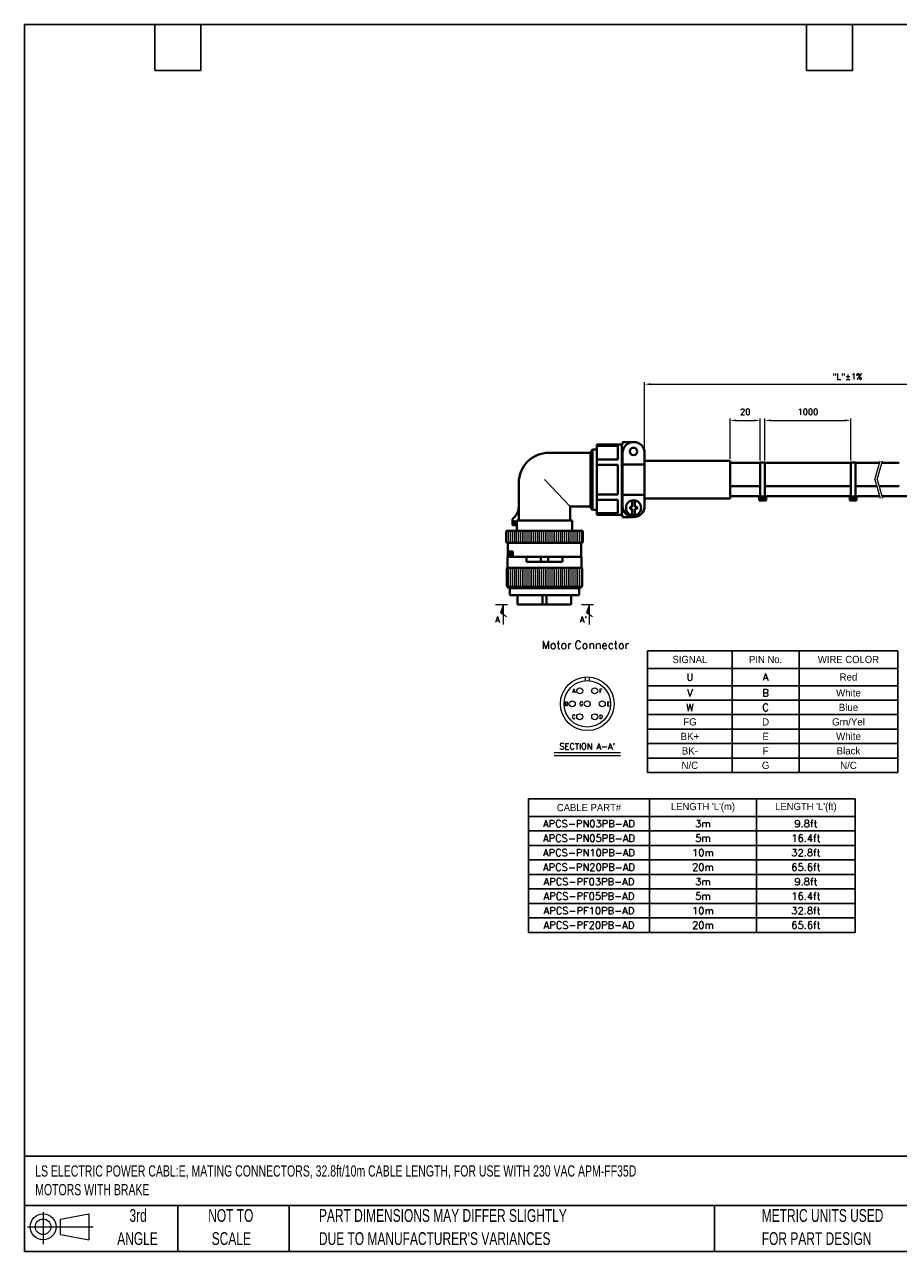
# Model space of a CAD drawing. Header units: millimetres. Extents: x 19 to 819, y 19 to 629.
# Tile 1 of 2: x 19 to 453, y 19 to 629. Entities that reach past the tile are written whole.
import ezdxf
from ezdxf.enums import TextEntityAlignment as Align

# ---------------------------------------------------------------- set-up
doc = ezdxf.new("R2010")
doc.units = ezdxf.units.MM
doc.header["$LTSCALE"] = 3
doc.layers.add('TEXT', color=140, linetype='Continuous')
doc.styles.add('GSG1', font='romans', dxfattribs={"bigfont": 'gsg1'})
doc.styles.add('SLDTEXTSTYLE0', font='TXT', dxfattribs={"width": 0.7})
pattern_1 = [(90, (-1168.9301, 202.7713), (-0.9525, 2e-16), [])]

# ---------------------------------------------------------------- blocks, each defined once
blk = doc.blocks.new('Block11')
at = {"color": 7, "linetype": 'Continuous', "lineweight": 18}
for p, q in [((7.77, 15.93), (7.77, 0)), ((16.44, 12.5), (30.53, 15.1)), ((16.44, 4.79), (16.44, 12.5)), ((30.53, 15.1), (30.53, 2.19)), ((0, 8.65), (32.62, 8.65)), ((16.44, 4.79), (30.53, 2.19))]:
    blk.add_line(p, q, dxfattribs=at)
for radius in [6.45, 3.86]:
    blk.add_circle((7.77, 8.65), radius, dxfattribs=at)
blk = doc.blocks.new('Block12')
at = {"color": 7, "linetype": 'Continuous'}
blk.add_blockref('Block11', (0, 0), dxfattribs=at)
blk = doc.blocks.new('SW_NOTE_0_3')
at = {"layer": 'TEXT', "color": 0, "char_height": 6.35, "attachment_point": 1, "style": 'SLDTEXTSTYLE0'}
for s, insert in [('PART DIMENSIONS MAY DIFFER SLIGHTLY', (0, 8.19)), ("DUE TO MANUFACTURER'S VARIANCES", (0, -3.28))]:
    blk.add_mtext(s, dxfattribs=dict(at, insert=insert))
blk = doc.blocks.new('SW_NOTE_0_4')
at = {"layer": 'TEXT', "color": 0, "char_height": 6.35, "attachment_point": 2, "style": 'SLDTEXTSTYLE0'}
for s, insert in [('NOT TO', (15.78, 8.19)), ('SCALE', (16.06, -3.28))]:
    blk.add_mtext(s, dxfattribs=dict(at, insert=insert))
blk = doc.blocks.new('SW_NOTE_0_5')
at = {"layer": 'TEXT', "color": 0, "char_height": 6.35, "attachment_point": 2, "style": 'SLDTEXTSTYLE0'}
for s, insert in [('3rd', (6.95, 8.19)), ('ANGLE', (6.65, -3.28))]:
    blk.add_mtext(s, dxfattribs=dict(at, insert=insert))
blk = doc.blocks.new('SW_NOTE_0_6')
at = {"layer": 'TEXT', "color": 0, "char_height": 6.35, "attachment_point": 1, "style": 'SLDTEXTSTYLE0'}
for s, insert in [('METRIC UNITS USED', (0, 8.19)), ('FOR PART DESIGN', (0, -3.28))]:
    blk.add_mtext(s, dxfattribs=dict(at, insert=insert))
blk = doc.blocks.new('*T17')
at = {"color": 0, "linetype": 'ByBlock', "lineweight": -2}
for p, q in [((0, 0), (162.31, 0)), ((0, 0), (0, -66.4)), ((60, 0), (60, -66.4)), ((113.29, 0), (113.29, -66.4)), ((162.31, 0), (162.31, -66.4)), ((0, -8.8), (162.31, -8.8)), ((0, -16), (162.31, -16)), ((0, -23.2), (162.31, -23.2)), ((0, -30.4), (162.31, -30.4)), ((0, -37.6), (162.31, -37.6)), ((0, -44.8), (162.31, -44.8)), ((0, -52), (162.31, -52)), ((0, -59.2), (162.31, -59.2)), ((0, -66.4), (162.31, -66.4))]:
    blk.add_line(p, q, dxfattribs=at)
at = {"color": 0, "lineweight": -3, "char_height": 3.6, "attachment_point": 5}
for s, insert, width in [('{\\fGulim|b0|i0|c0|p0;CABLE PART#}', (30, -4.4), 57.6), ("{\\fGulim|b0|i0|c0|p0;LENGTH 'L'(m)}", (86.64, -4.4), 50.8898), ("{\\fGulim|b0|i0|c0|p0;LENGTH 'L'(ft)}", (137.8, -4.4), 46.6242), ('{\\Fromans,gsg1|c0;\\C256;APCS-PN03PB-AD}', (30, -12.4), 57.6), ('{\\Fromans,gsg1|c0;3\\Fromans,gsg1|c129;m}', (86.64, -12.4), 50.8898), ('{\\Fromans,gsg1|c0;9\\Fromans,gsg1|c129;.\\Fromans,gsg1|c0;8ft}', (137.8, -12.4), 46.6242), ('{\\Fromans,gsg1|c0;\\C256;APCS-PN05PB-AD}', (30, -19.6), 57.6), ('{\\Fromans,gsg1|c0;5\\Fromans,gsg1|c129;m}', (86.64, -19.6), 50.8898), ('{\\Fromans,gsg1|c0;16\\Fromans,gsg1|c129;.\\Fromans,gsg1|c0;4ft}', (137.8, -19.6), 46.6242), ('{\\Fromans,gsg1|c0;\\C256;APCS-PN10PB-AD}', (30, -26.8), 57.6), ('{\\Fromans,gsg1|c0;10\\Fromans,gsg1|c129;m}', (86.64, -26.8), 50.8898), ('{\\Fromans,gsg1|c0;32\\Fromans,gsg1|c129;.\\Fromans,gsg1|c0;8ft}', (137.8, -26.8), 46.6242), ('{\\Fromans,gsg1|c0;\\C256;APCS-PN20PB-AD}', (30, -34), 57.6), ('{\\Fromans,gsg1|c0;20\\Fromans,gsg1|c129;m}', (86.64, -34), 50.8898), ('{\\Fromans,gsg1|c0;65\\Fromans,gsg1|c129;.\\Fromans,gsg1|c0;6ft}', (137.8, -34), 46.6242), ('{\\Fromans,gsg1|c0;\\C256;APCS-PF03PB-AD}', (30, -41.2), 57.6), ('{\\Fromans,gsg1|c0;3\\Fromans,gsg1|c129;m}', (86.64, -41.2), 50.8898), ('{\\Fromans,gsg1|c0;9\\Fromans,gsg1|c129;.\\Fromans,gsg1|c0;8ft}', (137.8, -41.2), 46.6242), ('{\\Fromans,gsg1|c0;\\C256;APCS-PF05PB-AD}', (30, -48.4), 57.6), ('{\\Fromans,gsg1|c0;5\\Fromans,gsg1|c129;m}', (86.64, -48.4), 50.8898), ('{\\Fromans,gsg1|c0;16\\Fromans,gsg1|c129;.\\Fromans,gsg1|c0;4ft}', (137.8, -48.4), 46.6242), ('{\\Fromans,gsg1|c0;\\C256;APCS-PF10PB-AD}', (30, -55.6), 57.6), ('{\\Fromans,gsg1|c0;10\\Fromans,gsg1|c129;m}', (86.64, -55.6), 50.8898), ('{\\Fromans,gsg1|c0;32\\Fromans,gsg1|c129;.\\Fromans,gsg1|c0;8ft}', (137.8, -55.6), 46.6242), ('{\\Fromans,gsg1|c0;\\C256;APCS-PF20PB-AD}', (30, -62.8), 57.6), ('{\\Fromans,gsg1|c0;20\\Fromans,gsg1|c129;m}', (86.64, -62.8), 50.8898), ('{\\Fromans,gsg1|c0;65\\Fromans,gsg1|c129;.\\Fromans,gsg1|c0;6ft}', (137.8, -62.8), 46.6242)]:
    blk.add_mtext(s, dxfattribs=dict(at, insert=insert, width=width))
blk = doc.blocks.new('*T18')
at = {"color": 0, "linetype": 'ByBlock', "lineweight": -2}
for p, q in [((0, 0), (124.32, 0)), ((0, 0), (0, -60.59)), ((41.98, 0), (41.98, -60.59)), ((75.3, 0), (75.3, -60.59)), ((124.32, 0), (124.32, -60.59)), ((0, -8.8), (124.32, -8.8)), ((0, -17.39), (124.32, -17.39)), ((0, -24.59), (124.32, -24.59)), ((0, -31.79), (124.32, -31.79)), ((0, -38.99), (124.32, -38.99)), ((0, -46.19), (124.32, -46.19)), ((0, -53.39), (124.32, -53.39)), ((0, -60.59), (124.32, -60.59))]:
    blk.add_line(p, q, dxfattribs=at)
at = {"color": 0, "lineweight": -3, "char_height": 3.6, "attachment_point": 5}
for s, insert, width in [('{\\fGulim|b0|i0|c0|p0;SIGNAL}', (20.99, -4.4), 39.5799), ('{\\fGulim|b0|i0|c0|p0;PIN No.}', (58.64, -4.4), 30.9175), ('{\\fGulim|b0|i0|c0|p0;WIRE COLOR}', (99.81, -4.4), 46.6242), ('{\\Fromans,gsg1|c0;U}', (20.99, -13.09), 39.5799), ('{\\Fromans,gsg1|c0;A}', (58.64, -13.09), 30.9175), ('Red', (99.81, -13.09), 46.6242), ('{\\Fromans,gsg1|c0;V}', (20.99, -20.99), 39.5799), ('{\\Fromans,gsg1|c0;B}', (58.64, -20.99), 30.9175), ('White', (99.81, -20.99), 46.6242), ('{\\Fromans,gsg1|c0;W}', (20.99, -28.19), 39.5799), ('{\\Fromans,gsg1|c0;C}', (58.64, -28.19), 30.9175), ('Blue', (99.81, -28.19), 46.6242), ('FG', (20.99, -35.39), 39.5799), ('D', (58.64, -35.39), 30.9175), ('Grn/Yel', (99.81, -35.39), 46.6242), ('BK+', (20.99, -42.59), 39.5799), ('E', (58.64, -42.59), 30.9175), ('White', (99.81, -42.59), 46.6242), ('BK-', (20.99, -49.79), 39.5799), ('F', (58.64, -49.79), 30.9175), ('Black', (99.81, -49.79), 46.6242), ('N/C', (20.99, -56.99), 39.5799), ('G', (58.64, -56.99), 30.9175), ('N/C', (99.81, -56.99), 46.6242)]:
    blk.add_mtext(s, dxfattribs=dict(at, insert=insert, width=width))

msp = doc.modelspace()

# ---------------------------------------------------------------- hatches: boundary and pattern name
at = {"lineweight": 15}
h = msp.add_hatch(dxfattribs=at)
h.set_pattern_fill('ANSI31', color=250, scale=0.3, angle=45)
h.set_pattern_definition(pattern_1)
h.paths.add_polyline_path([(258.76, 377.16), (258.46, 376.86), (258.46, 371.46), (258.76, 371.16), (296.16, 371.16), (296.46, 371.46), (296.46, 376.86), (296.16, 377.16)])
h = msp.add_hatch(dxfattribs=at)
h.set_pattern_fill('ANSI31', color=250, scale=0.3, angle=45)
h.set_pattern_definition(pattern_1)
h.paths.add_polyline_path([(295.11, 348.66), (296.11, 349.66), (296.11, 358.66), (258.8, 358.66), (258.8, 349.66), (259.8, 348.66)])
at = {"linetype": 'Continuous', "lineweight": 15}
h = msp.add_hatch(dxfattribs=at)
h.set_pattern_fill('ANSI31', color=250, scale=2, angle=90)
h.set_pattern_definition([(135, (513.40406, 82.34952), (-0.1767767, -0.1767767), [])])
h.paths.add_polyline_path([(257.12, 340.56), (255.62, 336.56), (257.12, 335.56)])
h = msp.add_hatch(dxfattribs=at)
h.set_pattern_fill('ANSI31', color=250, scale=2, angle=90)
h.set_pattern_definition([(135, (556.07406, 82.34952), (-0.1767767, -0.1767767), [])])
h.paths.add_polyline_path([(299.79, 340.56), (298.29, 336.56), (299.79, 335.56)])

# ---------------------------------------------------------------- linework, layer by layer
at = {"color": 250, "lineweight": 15}
for p, q in [((327.22, 416.7), (327.22, 450.95)), ((330.22, 449.95), (525.72, 449.95)), ((369.72, 412.95), (369.72, 432.95)), ((384.72, 412), (384.72, 432.95)), ((387.02, 412), (387.02, 432.95)), ((429.72, 412), (429.72, 432.95)), ((372.72, 431.95), (381.72, 431.95)), ((390.02, 431.95), (426.72, 431.95)), ((277.46, 402.55), (290.26, 389.2)), ((258.46, 376.86), (296.46, 376.86)), ((258.46, 371.46), (296.46, 371.46)), ((258.8, 349.66), (296.11, 349.66)), ((253.12, 340.56), (259.12, 340.56)), ((257.12, 340.56), (255.62, 336.56)), ((255.62, 336.56), (258.62, 334.56)), ((257.12, 330.56), (257.12, 340.56)), ((295.79, 340.56), (301.79, 340.56)), ((299.79, 340.56), (298.29, 336.56)), ((298.29, 336.56), (301.29, 334.56)), ((299.79, 330.56), (299.79, 340.56)), ((297.72, 304.44), (297.72, 302.64)), ((299.72, 304.44), (299.72, 302.64)), ((282.22, 267), (315.22, 267)), ((282.22, 265.5), (315.22, 265.5))]:
    msp.add_line(p, q, dxfattribs=at)
at = {"color": 250, "lineweight": 40}
for p, q in [((316.22, 421.2), (321.72, 421.2)), ((316.22, 420.05), (316.22, 421.2)), ((300.39, 415.9), (279.66, 415.9)), ((300.39, 415.95), (301.39, 417.55)), ((300.39, 389.15), (300.39, 415.95)), ((301.39, 417.55), (303.39, 417.55)), ((301.39, 387.55), (301.39, 417.55)), ((303.39, 420.05), (303.39, 385.05)), ((303.39, 420.05), (316.22, 420.05)), ((303.39, 419.25), (313.89, 419.25)), ((313.89, 419.25), (313.89, 412.56)), ((315.89, 420.05), (315.89, 385.05)), ((316.22, 415.7), (316.22, 389.39)), ((327.22, 415.7), (327.22, 389.39)), ((313.89, 412.56), (303.39, 412.56)), ((313.89, 409.97), (303.39, 409.97)), ((313.89, 409.97), (313.89, 395.13)), ((327.22, 410.05), (316.22, 410.05)), ((369.72, 411.95), (327.22, 411.95)), ((369.72, 411.95), (369.72, 393.15)), ((369.72, 410.8), (384.72, 410.8)), ((384.72, 411), (387.02, 411)), ((384.72, 411), (384.72, 394.1)), ((387.02, 411), (387.02, 394.1)), ((387.02, 410.8), (429.72, 410.8)), ((429.72, 411), (432.02, 411)), ((429.72, 411), (429.72, 394.1)), ((432.02, 411), (432.02, 394.1)), ((432.02, 410.8), (444.04, 410.8)), ((445.07, 410.8), (453.72, 410.8)), ((264.66, 400.9), (264.66, 382.16)), ((369.72, 399.3), (384.72, 399.3)), ((387.02, 399.3), (429.72, 399.3)), ((432.02, 399.3), (442.65, 399.3)), ((443.65, 399.3), (453.72, 399.3)), ((313.89, 395.13), (303.39, 395.13)), ((313.89, 392.53), (303.39, 392.53)), ((313.89, 392.53), (313.89, 385.85)), ((327.22, 395.05), (316.22, 395.05)), ((321.07, 392.24), (321.07, 389)), ((322.37, 392.24), (322.37, 389)), ((369.72, 393.15), (327.22, 393.15)), ((369.72, 394.3), (384.72, 394.3)), ((384.14, 394.1), (387.59, 394.1)), ((384.14, 394.1), (384.14, 392.1)), ((384.14, 392.1), (387.59, 392.1)), ((384.72, 393.3), (387.02, 393.3)), ((384.72, 393.3), (384.72, 392.9)), ((384.72, 392.9), (387.02, 392.9)), ((387.02, 394.3), (429.72, 394.3)), ((387.02, 393.3), (387.02, 392.9)), ((387.59, 392.1), (387.59, 394.1)), ((429.14, 394.1), (432.59, 394.1)), ((429.14, 394.1), (429.14, 392.1)), ((429.14, 392.1), (432.59, 392.1)), ((429.72, 393.3), (432.02, 393.3)), ((429.72, 393.3), (429.72, 392.9)), ((429.72, 392.9), (432.02, 392.9)), ((432.02, 394.3), (444.07, 394.3)), ((432.02, 393.3), (432.02, 392.9)), ((432.59, 392.1), (432.59, 394.1)), ((445.07, 394.3), (484.72, 394.3)), ((290.26, 389.2), (290.26, 382.16)), ((300.39, 389.2), (290.26, 389.2)), ((300.39, 389.15), (301.39, 387.55)), ((303.39, 387.55), (301.39, 387.55)), ((303.39, 385.85), (313.89, 385.85)), ((303.39, 385.05), (316.22, 385.05)), ((316.22, 385.05), (316.22, 383.89)), ((319.97, 389), (321.07, 389)), ((319.97, 389), (319.97, 388.1)), ((319.97, 388.1), (321.07, 388.1)), ((321.07, 388.1), (321.07, 384.85)), ((322.37, 389), (323.47, 389)), ((322.37, 388.1), (322.37, 384.85)), ((322.37, 388.1), (323.47, 388.1)), ((323.47, 389), (323.47, 388.1)), ((261.56, 379.96), (261.56, 382.65)), ((263.76, 379.96), (261.56, 379.96)), ((263.76, 382.16), (291.16, 382.16)), ((263.76, 382.16), (263.76, 377.16)), ((291.16, 382.16), (291.16, 377.16)), ((316.22, 383.89), (321.72, 383.89)), ((258.46, 376.86), (258.76, 377.16)), ((258.46, 371.46), (258.46, 376.86)), ((258.76, 377.16), (296.16, 377.16)), ((296.16, 377.16), (296.46, 376.86)), ((296.46, 371.46), (296.46, 376.86)), ((258.46, 371.46), (258.76, 371.16)), ((258.76, 371.16), (296.16, 371.16)), ((259.26, 371.16), (259.26, 364.26)), ((259.26, 366.76), (261.76, 366.76)), ((261.76, 366.76), (261.76, 364.26)), ((295.66, 371.16), (295.66, 364.26)), ((296.16, 371.16), (296.46, 371.46)), ((259.06, 364.26), (295.86, 364.26)), ((259.06, 364.26), (259.06, 358.66)), ((268.46, 364.26), (268.46, 361.76)), ((268.46, 361.76), (286.46, 361.76)), ((275.61, 364.26), (275.61, 361.76)), ((279.31, 364.26), (279.31, 361.76)), ((286.46, 364.26), (286.46, 361.76)), ((295.86, 364.26), (295.86, 358.66)), ((258.8, 358.66), (296.11, 358.66)), ((258.8, 349.66), (258.8, 358.66)), ((296.11, 349.66), (296.11, 358.66)), ((258.8, 349.66), (259.8, 348.66)), ((259.8, 348.66), (295.11, 348.66)), ((260.26, 345.16), (260.26, 348.66)), ((294.66, 345.16), (294.66, 348.66)), ((295.11, 348.66), (296.11, 349.66)), ((260.26, 345.16), (294.66, 345.16)), ((264.12, 340.56), (264.12, 345.16)), ((276.46, 345.16), (276.46, 340.56)), ((278.46, 345.16), (278.46, 340.56)), ((290.79, 340.56), (290.79, 345.16)), ((264.12, 340.56), (290.79, 340.56))]:
    msp.add_line(p, q, dxfattribs=at)
at = {"color": 250, "linetype": 'Continuous', "lineweight": 15, "ltscale": 10}
for p, q in [((441.7, 402.6), (444.35, 411.86)), ((442.72, 402.55), (445.36, 411.81)), ((441.7, 402.6), (444.35, 393.34)), ((442.72, 402.55), (445.36, 393.29))]:
    msp.add_line(p, q, dxfattribs=at)
at = {"color": 250, "lineweight": 40}
for centre, radius in [((321.72, 416.55), 1.85), ((321.72, 388.55), 3.75), ((262.66, 381.26), 0.6), ((260.51, 365.51), 0.6)]:
    msp.add_circle(centre, radius, dxfattribs=at)
at = {"color": 250, "lineweight": 15}
for centre, radius in [((298.72, 291.15), 13.34), ((298.72, 291.15), 11.54), ((294.99, 297.6), 1.5), ((302.44, 297.6), 1.5), ((291.27, 291.15), 1.5), ((298.72, 291.15), 1.5), ((306.17, 291.15), 1.5), ((294.99, 284.7), 1.5), ((302.44, 284.7), 1.5)]:
    msp.add_circle(centre, radius, dxfattribs=at)
at = {"color": 250, "lineweight": 40}
for centre, radius, start, end in [((321.72, 415.7), 5.5, 0, 180), ((279.66, 400.9), 15, 90, 180), ((257.66, 388.97), 7, 307.77049, 0), ((321.72, 389.39), 5.5, 180, 0), ((262.56, 382.65), 1, 127.77049, 180)]:
    msp.add_arc(centre, radius, start, end, dxfattribs=at)
at = {"color": 250}
for points in [[(330.22, 450.45), (330.22, 449.45), (327.22, 449.95)], [(372.72, 432.45), (372.72, 431.45), (369.72, 431.95)], [(381.72, 432.45), (381.72, 431.45), (384.72, 431.95)], [(390.02, 432.45), (390.02, 431.45), (387.02, 431.95)], [(426.72, 432.45), (426.72, 431.45), (429.72, 431.95)]]:
    msp.add_solid(points, dxfattribs=at)
at = {"layer": 'TEXT'}
for p, q in [((19.05, 628.65), (819.15, 628.65)), ((19.05, 628.65), (19.05, 19.05)), ((83.82, 605.79), (83.82, 628.65)), ((106.68, 605.79), (106.68, 628.65)), ((407.67, 605.79), (407.67, 628.65)), ((430.53, 605.79), (430.53, 628.65)), ((83.82, 605.79), (106.68, 605.79)), ((407.67, 605.79), (430.53, 605.79)), ((819.15, 66.38), (19.05, 66.38)), ((819.15, 41.91), (19.05, 41.91)), ((95.25, 41.91), (95.25, 19.05)), ((150.63, 41.91), (150.63, 19.05)), ((361.94, 41.91), (361.94, 19.05)), ((19.05, 19.05), (819.15, 19.05))]:
    msp.add_line(p, q, dxfattribs=at)

# ---------------------------------------------------------------- block references
for name, p in [('*T18', (328.72, 317.55)), ('*T17', (269.57, 243.99))]:
    msp.add_blockref(name, p)
for name, p in [('Block12', (20.51, 22.66)), ('SW_NOTE_0_5', (68.54, 31.91)), ('SW_NOTE_0_4', (105.77, 31.91)), ('SW_NOTE_0_3', (165.36, 31.91)), ('SW_NOTE_0_6', (385.44, 31.91))]:
    msp.add_blockref(name, p, dxfattribs=at)

# ---------------------------------------------------------------- texts
at = {"color": 250, "lineweight": 15, "style": 'GSG1'}
for s, p in [('A', (254.12, 333.06)), ("A'", (296.79, 333.06))]:
    msp.add_text(s, height=3, dxfattribs=at).set_placement(p, align=Align.MIDDLE_CENTER)
at = {"color": 250, "lineweight": 15, "char_height": 3, "attachment_point": 5, "style": 'GSG1'}
for s, insert in [('\\A1;"L"%%P1%', (427.97, 453.73)), ('\\A1;20', (377.22, 436.23)), ('\\A1;1000', (408.37, 436.23))]:
    msp.add_mtext(s, dxfattribs=dict(at, insert=insert))
at = {"color": 250, "lineweight": -3, "insert": (297.76, 320.4), "char_height": 4, "width": 70, "attachment_point": 5, "style": 'GSG1'}
msp.add_mtext('Motor{\\fGulim|b0|i0|c129|p0; }Connector', dxfattribs=at)
at = {"color": 250, "lineweight": 15, "attachment_point": 5, "style": 'GSG1'}
for s, insert, char_height, width in [('A', (291.99, 297.6), 2, 3.6), ('F', (305.44, 297.6), 2, 3.6), ('B', (288.27, 291.15), 2, 3.6), ('G', (295.72, 291.15), 2, 3.6), ('E', (309.17, 291.15), 2, 3.6), ('C', (291.99, 284.7), 2, 3.6), ('D', (305.44, 284.7), 2, 3.6), ("SECTION A-A'", (298.72, 270), 3, 37.5)]:
    msp.add_mtext(s, dxfattribs=dict(at, insert=insert, char_height=char_height, width=width))
at = {"layer": 'TEXT', "insert": (24.36, 61.83), "char_height": 5.57052, "attachment_point": 1, "style": 'SLDTEXTSTYLE0'}
msp.add_mtext('LS ELECTRIC POWER CABL:E, MATING CONNECTORS, 32.8ft/10m CABLE LENGTH, FOR USE WITH 230 VAC APM-FF35D \\PMOTORS WITH BRAKE', dxfattribs=at)

doc.saveas('drawing.dxf')
